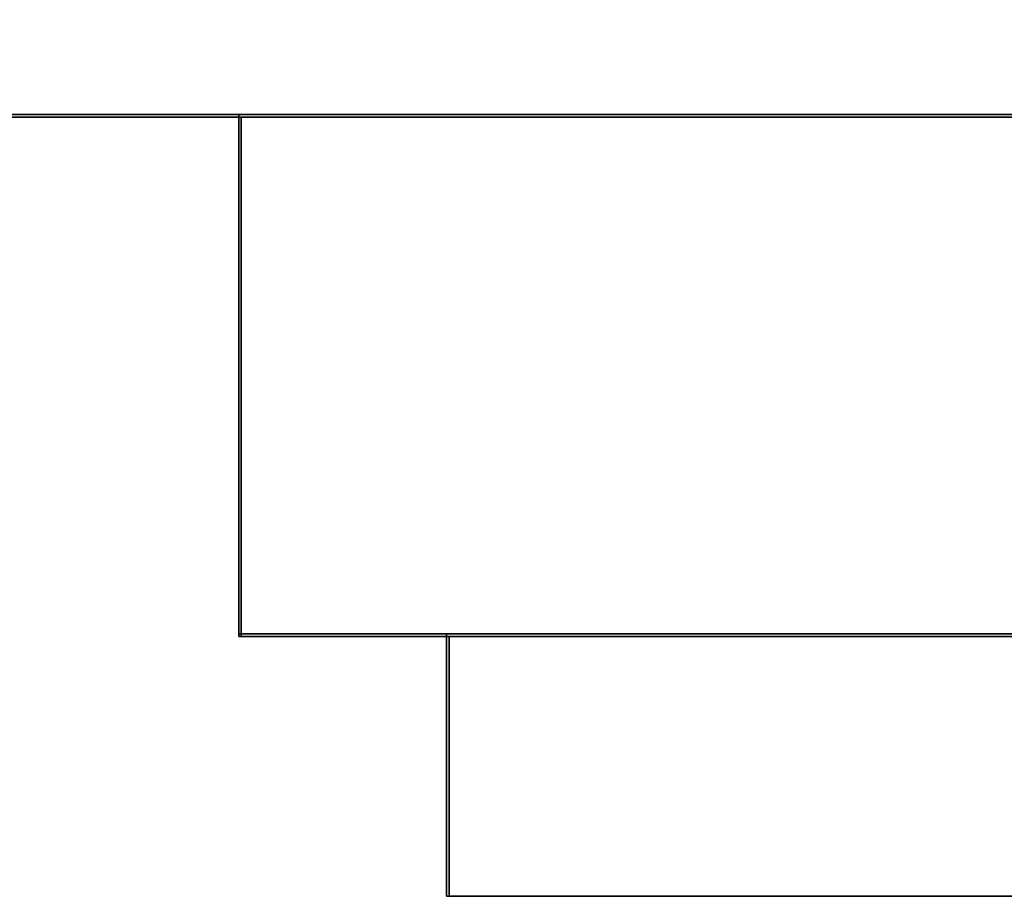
# Model space of a CAD drawing. Extents: x -4.8 to 55.9, y -3 to 25.9.
# Tile 7 of 256: x 19.3 to 23, y -3 to 0.4. Entities that reach past the tile are written whole.
import ezdxf

# ---------------------------------------------------------------- set-up
doc = ezdxf.new("R2010")
doc.units = 0

# ---------------------------------------------------------------- blocks, each defined once
blk = doc.blocks.new('Box-638355a3-c890-4fd0-b728-b39c41c250b5')
at = {"color": 253, "linetype": 'Continuous', "true_color": 0xa0a0a0, "transparency": 33554687}
mesh = blk.add_polyface(dxfattribs=at)
corners = [(0, 0), (54, 0), (54, 24), (0, 24), (0, 0, 0.01), (54, 0, 0.01), (54, 24, 0.01), (0, 24, 0.01)]
mesh.append_faces([[corners[k] for k in face] for face in [(0, 1, 2, 3), (4, 5, 6, 7), (0, 1, 5, 4), (1, 2, 6, 5), (2, 3, 7, 6), (3, 0, 4, 7)]], dxfattribs={"color": 253})
blk = doc.blocks.new('Box-07747896-d056-4941-b30d-9d22ee5c5ea8')
at = {"color": 253, "linetype": 'Continuous', "true_color": 0xa0a0a0, "transparency": 33554687}
mesh = blk.add_polyface(dxfattribs=at)
corners = [(0, 0), (54, 0), (54, 24), (0, 24), (0, 0, 0.01), (54, 0, 0.01), (54, 24, 0.01), (0, 24, 0.01)]
mesh.append_faces([[corners[k] for k in face] for face in [(0, 1, 2, 3), (4, 5, 6, 7), (0, 1, 5, 4), (1, 2, 6, 5), (2, 3, 7, 6), (3, 0, 4, 7)]], dxfattribs={"color": 253})
blk = doc.blocks.new('Box-60cf1314-6250-475f-87d4-e0ef48a3e624')
at = {"color": 253, "linetype": 'Continuous', "true_color": 0xa0a0a0, "transparency": 33554687}
mesh = blk.add_polyface(dxfattribs=at)
corners = [(20.1, 0), (53.3, 0), (53.3, 0.01), (20.1, 0.01), (20.1, 0, 0.7), (53.3, 0, 0.7), (53.3, 0.01, 0.7), (20.1, 0.01, 0.7)]
mesh.append_faces([[corners[k] for k in face] for face in [(0, 1, 2, 3), (4, 5, 6, 7), (0, 1, 5, 4), (1, 2, 6, 5), (2, 3, 7, 6), (3, 0, 4, 7)]], dxfattribs={"color": 253})
blk = doc.blocks.new('Box-62151170-a4b2-4527-903d-5e79c669d3ec')
at = {"color": 253, "linetype": 'Continuous', "true_color": 0xa0a0a0, "transparency": 33554687}
mesh = blk.add_polyface(dxfattribs=at)
corners = [(0, 0), (20.1, 0), (20.1, 0.01), (0, 0.01), (0, 0, 21), (20.1, 0, 21), (20.1, 0.01, 21), (0, 0.01, 21)]
mesh.append_faces([[corners[k] for k in face] for face in [(0, 1, 2, 3), (4, 5, 6, 7), (0, 1, 5, 4), (1, 2, 6, 5), (2, 3, 7, 6), (3, 0, 4, 7)]], dxfattribs={"color": 253})
blk = doc.blocks.new('Box-fc952c7c-859c-4604-82dd-d91368b139cb')
at = {"color": 253, "linetype": 'Continuous', "true_color": 0xa0a0a0, "transparency": 33554687}
mesh = blk.add_polyface(dxfattribs=at)
corners = [(20.1, 0, 20.3), (53.3, 0, 20.3), (53.3, 0.01, 20.3), (20.1, 0.01, 20.3), (20.1, 0, 21), (53.3, 0, 21), (53.3, 0.01, 21), (20.1, 0.01, 21)]
mesh.append_faces([[corners[k] for k in face] for face in [(0, 1, 2, 3), (4, 5, 6, 7), (0, 1, 5, 4), (1, 2, 6, 5), (2, 3, 7, 6), (3, 0, 4, 7)]], dxfattribs={"color": 253})
blk = doc.blocks.new('ForwardOpening-c705fa8b-37ca-4ab5-9f3a-38fc6dd36080')
at = {"linetype": 'Continuous', "transparency": 33554687}
for name in ['Box-62151170-a4b2-4527-903d-5e79c669d3ec', 'Box-60cf1314-6250-475f-87d4-e0ef48a3e624', 'Box-fc952c7c-859c-4604-82dd-d91368b139cb']:
    blk.add_blockref(name, (0, 0), dxfattribs=at)
blk = doc.blocks.new('8e6bfa97-ff45-4f4a-9ec3-150c76c71b82')
at = {"linetype": 'Continuous', "transparency": 33554687}
for name, p in [('Box-638355a3-c890-4fd0-b728-b39c41c250b5', (0, 0)), ('Box-07747896-d056-4941-b30d-9d22ee5c5ea8', (0, 0, 20.99)), ('ForwardOpening-c705fa8b-37ca-4ab5-9f3a-38fc6dd36080', (0, 0))]:
    blk.add_blockref(name, p, dxfattribs=at)
blk = doc.blocks.new('Box-58c4e4ab-c7e5-4922-9fe9-a0d985fec996')
at = {"color": 253, "linetype": 'Continuous', "true_color": 0xa0a0a0, "transparency": 33554687}
mesh = blk.add_polyface(dxfattribs=at)
corners = [(0.8, 0), (32.2, 0), (32.2, 0.01), (0.8, 0.01), (0.8, 0, 0.8), (32.2, 0, 0.8), (32.2, 0.01, 0.8), (0.8, 0.01, 0.8)]
mesh.append_faces([[corners[k] for k in face] for face in [(0, 1, 2, 3), (4, 5, 6, 7), (0, 1, 5, 4), (1, 2, 6, 5), (2, 3, 7, 6), (3, 0, 4, 7)]], dxfattribs={"color": 253})
blk = doc.blocks.new('Box-1ca217d2-ad65-462d-8df7-9204708313ac')
at = {"color": 253, "linetype": 'Continuous', "true_color": 0xa0a0a0, "transparency": 33554687}
mesh = blk.add_polyface(dxfattribs=at)
corners = [(0, 0), (0.8, 0), (0.8, 0.01), (0, 0.01), (0, 0, 19.6), (0.8, 0, 19.6), (0.8, 0.01, 19.6), (0, 0.01, 19.6)]
mesh.append_faces([[corners[k] for k in face] for face in [(0, 1, 2, 3), (4, 5, 6, 7), (0, 1, 5, 4), (1, 2, 6, 5), (2, 3, 7, 6), (3, 0, 4, 7)]], dxfattribs={"color": 253})
blk = doc.blocks.new('Box-5cac0659-c426-41c8-b454-8e3e51187957')
at = {"color": 253, "linetype": 'Continuous', "true_color": 0xa0a0a0, "transparency": 33554687}
mesh = blk.add_polyface(dxfattribs=at)
corners = [(0.8, 0, 18.8), (32.2, 0, 18.8), (32.2, 0.01, 18.8), (0.8, 0.01, 18.8), (0.8, 0, 19.6), (32.2, 0, 19.6), (32.2, 0.01, 19.6), (0.8, 0.01, 19.6)]
mesh.append_faces([[corners[k] for k in face] for face in [(0, 1, 2, 3), (4, 5, 6, 7), (0, 1, 5, 4), (1, 2, 6, 5), (2, 3, 7, 6), (3, 0, 4, 7)]], dxfattribs={"color": 253})
blk = doc.blocks.new('Box-415beef1-af93-4e6e-ace8-aa8429e65876')
at = {"color": 253, "linetype": 'Continuous', "true_color": 0xa0a0a0, "transparency": 33554687}
mesh = blk.add_polyface(dxfattribs=at)
corners = [(0.8, -1, 0.8), (0.81, -1, 0.8), (0.81, 0, 0.8), (0.8, 0, 0.8), (0.8, -1, 18.8), (0.81, -1, 18.8), (0.81, 0, 18.8), (0.8, 0, 18.8)]
mesh.append_faces([[corners[k] for k in face] for face in [(0, 1, 2, 3), (4, 5, 6, 7), (0, 1, 5, 4), (1, 2, 6, 5), (2, 3, 7, 6), (3, 0, 4, 7)]], dxfattribs={"color": 253})
blk = doc.blocks.new('Box-472ad594-7654-4188-9b2e-1d72040945d3')
at = {"color": 253, "linetype": 'Continuous', "true_color": 0xa0a0a0, "transparency": 33554687}
mesh = blk.add_polyface(dxfattribs=at)
corners = [(0.8, -1, 0.8), (32.2, -1, 0.8), (32.2, 0, 0.8), (0.8, 0, 0.8), (0.8, -1, 0.81), (32.2, -1, 0.81), (32.2, 0, 0.81), (0.8, 0, 0.81)]
mesh.append_faces([[corners[k] for k in face] for face in [(0, 1, 2, 3), (4, 5, 6, 7), (0, 1, 5, 4), (1, 2, 6, 5), (2, 3, 7, 6), (3, 0, 4, 7)]], dxfattribs={"color": 253})
blk = doc.blocks.new('Box-574f6906-164a-4291-8077-7744f529a541')
at = {"color": 253, "linetype": 'Continuous', "true_color": 0xa0a0a0, "transparency": 33554687}
mesh = blk.add_polyface(dxfattribs=at)
corners = [(0.8, -1, 18.8), (32.2, -1, 18.8), (32.2, 0, 18.8), (0.8, 0, 18.8), (0.8, -1, 18.81), (32.2, -1, 18.81), (32.2, 0, 18.81), (0.8, 0, 18.81)]
mesh.append_faces([[corners[k] for k in face] for face in [(0, 1, 2, 3), (4, 5, 6, 7), (0, 1, 5, 4), (1, 2, 6, 5), (2, 3, 7, 6), (3, 0, 4, 7)]], dxfattribs={"color": 253})
blk = doc.blocks.new('Box-ee29d90a-0d61-47f2-9358-3fbf58d15b82')
at = {"color": 253, "linetype": 'Continuous', "true_color": 0xa0a0a0, "transparency": 33554687}
mesh = blk.add_polyface(dxfattribs=at)
corners = [(0, 0), (33.2, 0), (33.2, 2), (0, 2), (0, 0, 0.01), (33.2, 0, 0.01), (33.2, 2, 0.01), (0, 2, 0.01)]
mesh.append_faces([[corners[k] for k in face] for face in [(0, 1, 2, 3), (4, 5, 6, 7), (0, 1, 5, 4), (1, 2, 6, 5), (2, 3, 7, 6), (3, 0, 4, 7)]], dxfattribs={"color": 253})
blk = doc.blocks.new('Box-0b0abd25-0e45-4ea3-bd81-268744bbcaa9')
at = {"color": 253, "linetype": 'Continuous', "true_color": 0xa0a0a0, "transparency": 33554687}
mesh = blk.add_polyface(dxfattribs=at)
corners = [(0, 0), (33.2, 0), (33.2, 2), (0, 2), (0, 0, 0.01), (33.2, 0, 0.01), (33.2, 2, 0.01), (0, 2, 0.01)]
mesh.append_faces([[corners[k] for k in face] for face in [(0, 1, 2, 3), (4, 5, 6, 7), (0, 1, 5, 4), (1, 2, 6, 5), (2, 3, 7, 6), (3, 0, 4, 7)]], dxfattribs={"color": 253})
blk = doc.blocks.new('Box-04fb0b99-3027-4cdb-a2a8-6629b023cc47')
at = {"color": 253, "linetype": 'Continuous', "true_color": 0xa0a0a0, "transparency": 33554687}
mesh = blk.add_polyface(dxfattribs=at)
corners = [(0, 0), (0.01, 0), (0.01, 2), (0, 2), (0, 0, 19.6), (0.01, 0, 19.6), (0.01, 2, 19.6), (0, 2, 19.6)]
mesh.append_faces([[corners[k] for k in face] for face in [(0, 1, 2, 3), (4, 5, 6, 7), (0, 1, 5, 4), (1, 2, 6, 5), (2, 3, 7, 6), (3, 0, 4, 7)]], dxfattribs={"color": 253})
blk = doc.blocks.new('ForwardOpening-afc0354b-9dd0-4c70-85bf-ffeeec673de1')
at = {"linetype": 'Continuous', "transparency": 33554687}
for name in ['Box-1ca217d2-ad65-462d-8df7-9204708313ac', 'Box-58c4e4ab-c7e5-4922-9fe9-a0d985fec996', 'Box-5cac0659-c426-41c8-b454-8e3e51187957', 'Box-415beef1-af93-4e6e-ace8-aa8429e65876', 'Box-472ad594-7654-4188-9b2e-1d72040945d3', 'Box-574f6906-164a-4291-8077-7744f529a541']:
    blk.add_blockref(name, (0, 0), dxfattribs=at)
blk = doc.blocks.new('aeec0b23-1713-4d0d-88aa-f96219001015')
at = {"linetype": 'Continuous', "transparency": 33554687}
for name, p in [('Box-ee29d90a-0d61-47f2-9358-3fbf58d15b82', (0, 0)), ('Box-0b0abd25-0e45-4ea3-bd81-268744bbcaa9', (0, 0, 19.59)), ('Box-04fb0b99-3027-4cdb-a2a8-6629b023cc47', (0, 0)), ('Box-1ca217d2-ad65-462d-8df7-9204708313ac', (0, 0)), ('ForwardOpening-afc0354b-9dd0-4c70-85bf-ffeeec673de1', (0, 0)), ('Box-58c4e4ab-c7e5-4922-9fe9-a0d985fec996', (0, 0)), ('Box-5cac0659-c426-41c8-b454-8e3e51187957', (0, 0)), ('Box-415beef1-af93-4e6e-ace8-aa8429e65876', (0, 0)), ('Box-472ad594-7654-4188-9b2e-1d72040945d3', (0, 0)), ('Box-574f6906-164a-4291-8077-7744f529a541', (0, 0))]:
    blk.add_blockref(name, p, dxfattribs=at)
blk = doc.blocks.new('67c062c2-fe4f-4682-81bf-4f6e360278ac')
at = {"linetype": 'Continuous', "transparency": 33554687}
for name, p in [('8e6bfa97-ff45-4f4a-9ec3-150c76c71b82', (0, 0)), ('aeec0b23-1713-4d0d-88aa-f96219001015', (20.1, -2, 0.7))]:
    blk.add_blockref(name, p, dxfattribs=at)

msp = doc.modelspace()

# ---------------------------------------------------------------- block references
at = {"transparency": 33554687}
msp.add_blockref('67c062c2-fe4f-4682-81bf-4f6e360278ac', (0, 0), dxfattribs=at)

doc.saveas('drawing.dxf')
